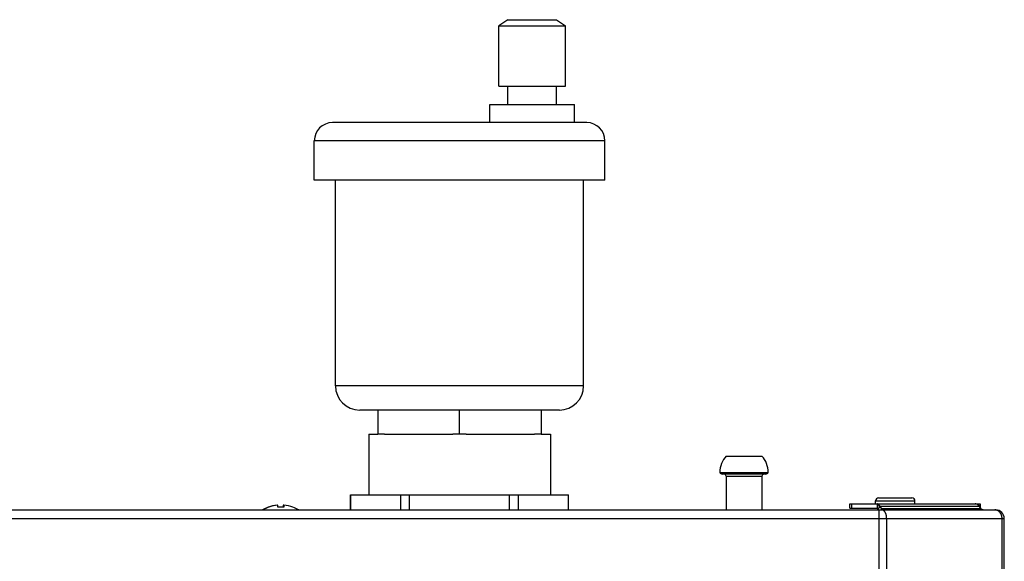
# Model space of a CAD drawing. Header units: centimetres. Extents: x 1912 to 37354, y 4932 to 6633.
# Tile 229 of 236: x 34880 to 34904, y 6129 to 6143. Entities that reach past the tile are written whole.
import ezdxf

# ---------------------------------------------------------------- set-up
doc = ezdxf.new("R2010")
doc.units = ezdxf.units.CM
doc.layers.add('$_urządzenia', color=250, linetype='Continuous')

# ---------------------------------------------------------------- blocks, each defined once
blk = doc.blocks.new('A$C92957c0b')
at = {"layer": '$_urządzenia'}
for p, q in [((218, 52), (216.5, 51)), ((216.5, 51), (227.5, 51)), ((216.5, 41), (216.5, 51)), ((218, 52), (226, 52)), ((226, 52), (227.5, 51)), ((227.5, 41), (227.5, 51)), ((216.5, 41), (227.5, 41)), ((218, 38), (218, 41)), ((226, 38), (226, 41)), ((215, 38), (229, 38)), ((215, 35), (215, 38)), ((229, 35), (229, 38)), ((231, 35), (189, 35)), ((234, 32), (186, 32)), ((186, 25.5), (186, 32)), ((234, 25.5), (234, 32)), ((234, 25.5), (186, 25.5)), ((189.5, -8.5), (189.5, 25.5)), ((230.5, -8.5), (230.5, 25.5)), ((230.5, -8.5), (189.5, -8.5)), ((226.5, -12.5), (193.5, -12.5)), ((196.5, -12.5), (196.5, -16.5)), ((210, -16.5), (210, -12.5)), ((223.5, -12.5), (223.5, -16.5)), ((195, -16.5), (196.5, -16.5)), ((195, -16.5), (195, -26.5)), ((197.6, -16.5), (196.5, -16.5)), ((197.6, -16.5), (208.9, -16.5)), ((211.1, -16.5), (208.9, -16.5)), ((211.1, -16.5), (222.4, -16.5)), ((223.5, -16.5), (222.4, -16.5)), ((223.5, -16.5), (225, -16.5)), ((225, -16.5), (225, -26.5)), ((254.05, -20.1), (259.95, -20.1)), ((253, -22.8), (261, -22.8)), ((260.6, -23.1), (253.4, -23.1)), ((254.05, -23.4), (259.95, -23.4)), ((254.05, -23.4), (254.05, -29)), ((259.95, -23.4), (259.95, -29)), ((192, -26.5), (228, -26.5)), ((192, -29), (192, -26.5)), ((192.02, -29), (192.02, -26.5)), ((200.27, -29), (200.27, -26.5)), ((201.75, -29), (201.75, -26.5)), ((218.25, -29), (218.25, -26.5)), ((219.73, -29), (219.73, -26.5)), ((227.98, -29), (227.98, -26.5)), ((228, -29), (228, -26.5)), ((278.74, -27.5), (285.24, -27.5)), ((278.74, -28), (278.74, -27.5)), ((279.24, -27), (284.74, -27)), ((285.24, -28), (285.24, -27.5)), ((0, -29), (298.6, -29)), ((178.38, -28.56), (178.38, -28.54)), ((178.46, -28.56), (178.46, -28.54)), ((179.96, -28.56), (179.96, -28.22)), ((180.88, -28.22), (180.88, -28.55)), ((180.96, -28.22), (180.96, -28.56)), ((182.46, -28.54), (182.46, -28.56)), ((274.49, -28), (296, -28)), ((274.49, -28.7), (274.49, -28)), ((274.49, -28.7), (278.98, -28.7)), ((274.75, -28), (274.75, -28.7)), ((279.15, -28.1), (278.96, -28.75)), ((278.97, -28.74), (278.96, -28.75)), ((278.96, -28.75), (278.96, -28.75)), ((278.99, -28), (278.99, -28.59)), ((279.13, -28.91), (279.48, -28.41)), ((279.2, -29), (279.13, -28.91)), ((279.34, -1127), (279.34, -29)), ((279.75, -28.79), (279.48, -28.41)), ((295.89, -28.41), (279.48, -28.41)), ((279.61, -29), (279.75, -28.79)), ((296.16, -28.79), (279.75, -28.79)), ((295.24, -28), (295.19, -28)), ((295.34, -28), (295.34, -28.02)), ((296.16, -28.79), (295.89, -28.41)), ((295.98, -28), (295.98, -28.54)), ((296, -28), (296, -28.56)), ((0, -30.4), (300, -30.4)), ((280.56, -30.4), (280.56, -1125.6)), ((299.63, -1125.6), (299.63, -30.4)), ((300, -1125.6), (300, -30.4))]:
    blk.add_line(p, q, dxfattribs=at)
for points in [[(279.13, -28.91), (279.12, -28.88), (279.1, -28.86), (279.08, -28.84), (279.06, -28.82), (279.04, -28.81), (279.03, -28.79), (279.01, -28.77), (278.98, -28.76), (278.96, -28.75)], [(278.99, -28.59), (278.99, -28.59), (278.99, -28.6), (278.99, -28.6), (278.99, -28.6), (278.99, -28.61), (278.99, -28.62), (278.99, -28.63), (278.99, -28.64), (278.99, -28.65), (278.98, -28.66), (278.98, -28.67), (278.98, -28.69), (278.98, -28.7)], [(279.15, -28.1), (279.13, -28.08), (279.11, -28.06), (279.1, -28.04), (279.08, -28.03), (279.06, -28.02), (279.04, -28.01), (279.03, -28), (279.01, -28), (278.99, -28)], [(279.48, -28.41), (279.45, -28.37), (279.42, -28.32), (279.38, -28.28), (279.34, -28.25), (279.31, -28.21), (279.27, -28.18), (279.23, -28.15), (279.19, -28.12), (279.15, -28.1)], [(280.1, -29), (280.08, -29), (280.06, -29), (280.04, -28.99), (280.02, -28.99), (280, -28.98), (279.98, -28.98), (279.96, -28.97), (279.94, -28.96), (279.92, -28.95), (279.9, -28.93), (279.88, -28.92), (279.86, -28.91), (279.84, -28.89), (279.82, -28.87), (279.8, -28.86), (279.79, -28.84), (279.77, -28.82), (279.75, -28.79)], [(280.46, -29.7), (280.44, -29.65), (280.42, -29.6), (280.41, -29.56), (280.39, -29.51), (280.37, -29.47), (280.34, -29.43), (280.32, -29.39), (280.3, -29.35), (280.28, -29.32), (280.25, -29.28), (280.23, -29.25), (280.2, -29.22), (280.17, -29.19), (280.14, -29.16), (280.12, -29.14), (280.09, -29.11), (280.06, -29.09), (280.03, -29.07), (280, -29.06), (279.97, -29.04), (279.94, -29.03), (279.91, -29.02), (279.88, -29.01), (279.84, -29), (279.81, -29), (279.78, -29)], [(295.89, -28.41), (295.85, -28.36), (295.81, -28.31), (295.77, -28.27), (295.73, -28.23), (295.69, -28.19), (295.64, -28.15), (295.59, -28.12), (295.55, -28.09), (295.5, -28.07), (295.45, -28.05), (295.4, -28.03), (295.35, -28.02), (295.29, -28.01), (295.24, -28)], [(296.51, -29), (296.49, -29), (296.47, -29), (296.45, -28.99), (296.43, -28.99), (296.41, -28.98), (296.38, -28.98), (296.36, -28.97), (296.34, -28.96), (296.32, -28.95), (296.3, -28.93), (296.28, -28.92), (296.27, -28.91), (296.25, -28.89), (296.23, -28.87), (296.21, -28.86), (296.19, -28.84), (296.18, -28.82), (296.16, -28.79)], [(299.63, -30.4), (299.63, -30.34), (299.62, -30.29), (299.62, -30.23), (299.61, -30.18), (299.6, -30.12), (299.59, -30.06), (299.58, -30.01), (299.57, -29.96), (299.55, -29.9), (299.53, -29.85), (299.51, -29.8), (299.49, -29.75), (299.47, -29.7), (299.45, -29.65), (299.42, -29.6), (299.39, -29.56), (299.36, -29.51), (299.33, -29.47), (299.3, -29.43), (299.27, -29.39), (299.23, -29.35), (299.2, -29.32), (299.16, -29.28), (299.12, -29.25), (299.09, -29.22), (299.05, -29.19), (299, -29.16), (298.96, -29.14), (298.92, -29.11), (298.88, -29.09), (298.83, -29.07), (298.79, -29.06), (298.74, -29.04), (298.7, -29.03), (298.65, -29.02), (298.6, -29.01), (298.56, -29), (298.51, -29), (298.46, -29)], [(280.56, -30.4), (280.56, -30.34), (280.56, -30.29), (280.56, -30.23), (280.55, -30.18), (280.55, -30.12), (280.54, -30.06), (280.53, -30.01), (280.52, -29.96), (280.51, -29.9), (280.5, -29.85), (280.49, -29.8), (280.47, -29.75), (280.46, -29.7)]]:
    blk.add_lwpolyline(points, dxfattribs=at)
for centre, radius, start, end in [((189, 32), 3, 90, 180), ((231, 32), 3, 0, 90), ((193.5, -8.5), 4, 180, 270), ((226.5, -8.5), 4, 270, 0), ((257, -22.8), 4, 137.5189, 180), ((257, -22.8), 4, 0, 42.4811), ((253.53, -22.51), 0.6, 208.677, 257.8382), ((253.75, -23.4), 0.3, 0, 90), ((260.25, -23.4), 0.3, 90, 180), ((260.47, -22.51), 0.6, 282.1618, 331.323), ((279.24, -27.5), 0.5, 90, 180), ((284.74, -27.5), 0.5, 0, 90), ((180.38, -33.93), 5.75, 110.3544, 121), ((180.46, -33.93), 5.75, 110.3544, 121), ((180.38, -33.93), 5.73, 95.0076, 110.4353), ((180.46, -33.93), 5.73, 95.0076, 110.4353), ((180.46, -33.93), 5.39, 84.6783, 95.3217), ((180.38, -33.93), 5.39, 94.1381, 94.52), ((180.38, -33.93), 5.73, 84.2371, 84.9924), ((180.46, -33.93), 5.73, 69.5647, 84.9924), ((180.46, -33.93), 5.75, 59, 69.6456), ((257, -33.93), 5.75, 120.8779, 121), ((257, -33.93), 5.75, 59, 59.1221), ((298.6, -30.4), 1.4, 0, 90)]:
    blk.add_arc(centre, radius, start, end, dxfattribs=at)

msp = doc.modelspace()

# ---------------------------------------------------------------- block references
at = {"layer": '$_urządzenia', "xscale": 0.15, "yscale": 0.15, "zscale": 0.15}
msp.add_blockref('A$C92957c0b', (34859.025, 6134.913), dxfattribs=at)

doc.saveas('drawing.dxf')
